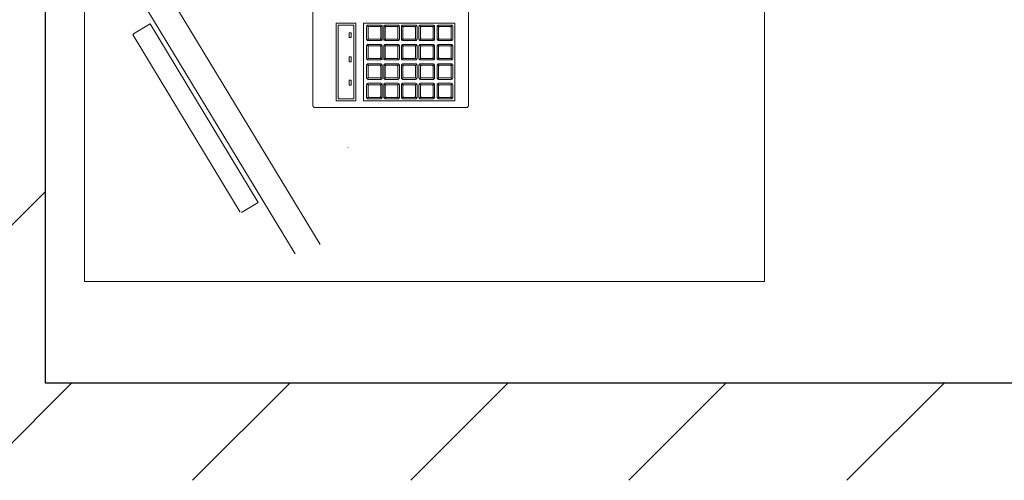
# Model space of a CAD drawing. Header units: millimetres. Extents: x 24385 to 79107, y -56478 to -23676.
# Tile 118 of 256: x 27418 to 27520, y -28229 to -28181. Entities that reach past the tile are written whole.
import ezdxf

# ---------------------------------------------------------------- set-up
doc = ezdxf.new("R2010")
doc.units = ezdxf.units.MM
doc.header["$LTSCALE"] = 2
doc.linetypes.add('DASHED', pattern=[19.05, 12.7, -6.35])
for name, color, linetype, lineweight in [('0_OPIS', 7, 'Continuous', 13), ('3DPLAN_A_TABELKA POMIESZCZEŃ', 7, 'Continuous', 0), ('A_KRESKOWANIE', 9, 'Continuous', 0), ('Opisy', 7, 'Continuous', 13)]:
    doc.layers.add(name, color=color, linetype=linetype, lineweight=lineweight)
for name, color, linetype in [('3DPLAN_A_KRESKOWANIE 1', 253, 'Continuous'), ('3DPLAN_A_OPIS', 8, 'Continuous'), ('3DPLAN_K_NOŚNA', 7, 'Continuous')]:
    doc.layers.add(name, color=color, linetype=linetype)
doc.layers.add('FURNITURE ZD 1 500', color=7, linetype='Continuous', lineweight=13, true_color=0x9fa8a5)
doc.styles.add('ARIAL', font='arial.ttf')

# ---------------------------------------------------------------- blocks, each defined once
blk = doc.blocks.new('parterr')
at = {"layer": '3DPLAN_A_KRESKOWANIE 1'}
h = blk.add_hatch(dxfattribs=at)
h.set_pattern_fill('ANSI31', color=256, scale=5, style=0)
h.set_pattern_definition([(45, (28281.13, -31178.053), (-11.22532, 11.22532), [])])
h.paths.add_polyline_path([(27531.99, -28228.89), (27531.99, -28218.89), (27420.99, -28218.89), (27420.99, -28006.89), (27456.99, -28006.89), (27456.99, -27805.89), (26774.49, -27805.89), (26774.49, -27888.89), (26825.99, -27888.89), (26825.99, -27851.89), (27410.99, -27851.89), (27410.99, -28133.89), (27387.99, -28133.89), (27387.99, -28139.89), (27410.99, -28139.89), (27410.99, -28286.89), (27426.99, -28286.89), (27426.99, -28228.89)])
h.paths.add_polyline_path([(27626.99, -27863.89), (27769.99, -27863.89), (27769.99, -27805.89), (27626.99, -27805.89)])
h.paths.add_polyline_path([(27631.99, -28218.89), (27631.99, -28228.89), (27648.99, -28228.89), (27648.99, -28462.89), (27694.99, -28462.89), (27694.99, -28426.89), (27667.99, -28426.89), (27667.99, -28237.89), (27979.99, -28237.89), (27979.99, -28426.89), (27784.99, -28426.89), (27784.99, -28541.89), (27801.99, -28541.89), (27801.99, -28461.89), (27937.99, -28461.89), (27937.99, -28505.89), (28030.99, -28505.89), (28030.99, -28463.89), (28076.99, -28463.89), (28076.99, -28434.89), (28070.99, -28434.89), (28070.99, -28421.89), (28057.99, -28421.89), (28057.99, -27857.89), (28067.99, -27857.89), (28067.99, -27794.89), (28073.99, -27794.89), (28073.99, -27747.89), (28027.49, -27747.89), (28027.49, -27805.89), (27939.99, -27805.89), (27939.99, -27933.89), (27975.99, -27933.89), (27975.99, -28218.89)])
h.paths.add_polyline_path([(26774.49, -28063.89), (26774.49, -28175.39), (26826.99, -28175.39), (26826.99, -28139.89), (27297.99, -28139.89), (27297.99, -28133.89), (26825.99, -28133.89), (26825.99, -28063.89)])
h.paths.add_polyline_path([(27410.99, -28376.89), (27410.99, -28408.89), (27393.99, -28408.89), (27393.99, -28418.89), (26826.99, -28418.89), (26826.99, -28350.39), (26774.49, -28350.39), (26774.49, -28429.89), (26562.49, -28429.89), (26562.49, -28493.89), (26595.99, -28493.89), (26595.99, -28452.89), (26776.99, -28452.89), (26776.99, -28490.89), (26826.99, -28490.89), (26826.99, -28455.89), (27384.07, -28455.81), (27401.99, -28455.81), (27401.99, -28523.89), (27426.99, -28523.89), (27426.99, -28487.14), (27424.99, -28487.22), (27425.07, -28485.14), (27426.99, -28485.06), (27426.99, -28479.56), (27425.4, -28479.56), (27425.96, -28479.93), (27424.99, -28479.56), (27424.99, -28411.76), (27426.99, -28411.76), (27426.99, -28411.3), (27424.99, -28411.38), (27425.07, -28409.3), (27426.99, -28409.22), (27426.99, -28376.89)])
h.paths.add_polyline_path([(27341.99, -28709.89), (26826.99, -28709.89), (26826.99, -28670.89), (26776.99, -28670.89), (26776.99, -28709.89), (26595.99, -28709.89), (26595.99, -28673.89), (26562.49, -28673.89), (26562.49, -28763.89), (26781.49, -28763.89), (26781.49, -28800.89), (26837.99, -28800.89), (26837.99, -28746.89), (27391.99, -28746.89), (27391.99, -28790.89), (27411.49, -28790.89), (27399.25, -28679.89), (27341.99, -28679.89)])
h.paths.add_polyline_path([(26781.49, -29070.89), (26781.49, -29384.89), (27480.84, -29384.89), (27480.84, -29301.89), (27411.84, -29301.89), (27411.84, -28913.89), (27510.99, -28913.89), (27510.99, -28896.89), (27411.99, -28896.89), (27411.99, -28889.89), (27391.99, -28889.89), (27391.99, -29317.89), (26837.99, -29317.89), (26837.99, -29070.89)])
h.paths.add_polyline_path([(27653.84, -29384.89), (27783.84, -29384.89), (27783.84, -29301.89), (27725.84, -29301.89), (27725.84, -28870.89), (27709.99, -28870.89), (27709.99, -28896.89), (27609.99, -28896.89), (27609.99, -28913.89), (27709.84, -28913.89), (27709.84, -29301.89), (27653.84, -29301.89)])
h.paths.add_polyline_path([(28104.99, -29384.89), (28104.99, -29319.89), (28049.99, -29319.89), (28049.99, -29041.89), (28096.99, -29041.89), (28096.99, -28933.89), (28049.99, -28933.89), (28049.99, -28849.89), (28076.99, -28849.89), (28076.99, -28716.89), (28030.99, -28716.89), (28030.99, -28683.89), (27937.99, -28683.89), (27937.99, -28715.89), (27801.99, -28715.89), (27801.99, -28691.89), (27784.99, -28691.89), (27784.99, -28715.89), (27685.99, -28715.89), (27685.99, -28746.89), (27709.99, -28746.89), (27709.99, -28772.89), (27725.84, -28772.89), (27725.84, -28731.89), (27994.84, -28731.89), (27994.84, -28790.89), (27952.84, -28790.89), (27952.84, -28922.89), (27994.84, -28922.89), (27994.84, -29301.89), (27956.84, -29301.89), (27956.84, -29384.89)])
h.paths.add_polyline_path([(28444.97, -27794.89), (28444.97, -27747.89), (28199.99, -27747.89), (28199.99, -27794.89)])
h.paths.add_polyline_path([(28921.99, -28467.89), (29077.99, -28467.89), (29077.99, -28435.89), (28960.99, -28435.89), (28960.99, -27867.89), (29010.99, -27867.89), (29010.99, -27805.89), (28878.99, -27805.89), (28878.99, -27866.89), (28932.99, -27866.89), (28932.99, -28435.89), (28921.99, -28435.89)])
h.paths.add_polyline_path([(29185.99, -27867.89), (29308.99, -27867.89), (29308.99, -27805.89), (29185.99, -27805.89)])
h.paths.add_polyline_path([(29483.99, -27867.89), (29607.99, -27867.89), (29607.99, -27805.89), (29483.99, -27805.89)])
h.paths.add_polyline_path([(29782.99, -27867.89), (29903.99, -27867.89), (29903.99, -27805.89), (29782.99, -27805.89)])
h.paths.add_polyline_path([(30078.99, -27867.89), (30205.99, -27867.89), (30205.99, -27805.89), (30078.99, -27805.89)])
h.paths.add_polyline_path([(29866.99, -28490.89), (29866.99, -28439.89), (30420.99, -28439.89), (30420.99, -28504.89), (30467.99, -28504.89), (30467.99, -28441.89), (30494.99, -28441.89), (30494.99, -28420.89), (30467.99, -28420.89), (30467.99, -27862.89), (30500.99, -27862.89), (30500.99, -27805.89), (30380.99, -27805.89), (30380.99, -27867.89), (30454.99, -27867.89), (30454.99, -28420.89), (29450.99, -28420.89), (29450.99, -28435.89), (29331.99, -28435.89), (29331.99, -28420.89), (29227.99, -28420.89), (29227.99, -28435.89), (29207.99, -28435.89), (29207.99, -28467.89), (29230.99, -28467.89), (29230.99, -28496.89), (29276.99, -28496.89), (29276.99, -28467.89), (29827.99, -28467.89), (29827.99, -28490.89)])
h.paths.add_polyline_path([(30792.99, -27805.89), (30675.99, -27805.89), (30675.99, -27862.89), (30792.99, -27862.89)])
h.paths.add_polyline_path([(31618.99, -27862.89), (31618.99, -27970.89), (31677.49, -27970.89), (31677.49, -27805.89), (30967.99, -27805.89), (30967.99, -27862.89)])
h.paths.add_polyline_path([(30691.99, -28522.89), (30691.99, -28438.89), (31026.99, -28438.89), (31026.99, -28712.89), (30892.99, -28712.89), (30892.99, -28746.89), (31014.99, -28746.89), (31014.99, -28802.89), (31047.99, -28802.89), (31047.99, -28747.89), (31069.99, -28747.89), (31069.99, -28744.89), (31443.99, -28744.89), (31443.99, -28715.89), (31348.99, -28715.89), (31348.99, -28647.89), (31324.99, -28647.89), (31324.99, -28715.89), (31097.99, -28715.89), (31097.99, -28691.89), (31056.99, -28691.89), (31056.99, -28450.89), (31068.99, -28450.89), (31068.99, -28440.89), (31324.99, -28440.89), (31324.99, -28557.89), (31348.99, -28557.89), (31348.99, -28439.89), (31623.99, -28439.89), (31623.99, -28481.89), (31677.49, -28481.89), (31677.49, -28090.89), (31618.99, -28090.89), (31618.99, -28420.89), (30614.99, -28420.89), (30614.99, -28441.89), (30671.99, -28441.89), (30671.99, -28522.89)])
h.paths.add_polyline_path([(31677.49, -28782.89), (31677.49, -28681.89), (31623.99, -28681.89), (31623.99, -28715.89), (31533.99, -28715.89), (31533.99, -28744.89), (31623.99, -28744.89), (31623.99, -28782.89)])
h.paths.add_polyline_path([(31290.99, -29384.89), (31677.49, -29384.89), (31677.49, -29121.89), (31623.99, -29121.89), (31623.99, -29308.89), (31290.99, -29308.89)])
h.paths.add_polyline_path([(31115.99, -29308.89), (31047.99, -29308.89), (31047.99, -29148.89), (31014.99, -29148.89), (31014.99, -29308.89), (30977.99, -29308.89), (30977.99, -29384.89), (31115.99, -29384.89)])
h.paths.add_polyline_path([(30671.99, -28642.89), (30671.99, -28710.89), (30658.99, -28710.89), (30658.99, -28746.89), (30736.99, -28746.89), (30736.99, -29058.89), (30726.99, -29058.89), (30726.99, -29069.89), (30736.99, -29069.89), (30736.99, -29306.89), (30689.99, -29306.89), (30689.99, -29384.89), (30802.99, -29384.89), (30802.99, -29308.89), (30767.99, -29308.89), (30767.99, -28746.89), (30772.99, -28746.89), (30772.99, -28712.89), (30691.99, -28712.89), (30691.99, -28642.89)])
h.paths.add_polyline_path([(29827.99, -28640.89), (29827.99, -28721.89), (29417.99, -28721.89), (29417.99, -28756.89), (29765.99, -28756.89), (29765.99, -28833.89), (29935.99, -28833.89), (29935.99, -28756.89), (30425.99, -28756.89), (30425.99, -29306.89), (30383.99, -29306.89), (30383.99, -29384.89), (30514.99, -29384.89), (30514.99, -29306.89), (30441.99, -29306.89), (30441.99, -29069.89), (30636.99, -29069.89), (30636.99, -29058.89), (30441.99, -29058.89), (30441.99, -28772.89), (30466.99, -28772.89), (30466.99, -28746.89), (30568.99, -28746.89), (30568.99, -28710.89), (30467.99, -28710.89), (30467.99, -28677.89), (30420.99, -28677.89), (30420.99, -28720.89), (29866.99, -28720.89), (29866.99, -28640.89)])
h.paths.add_polyline_path([(30087.99, -29306.89), (30087.99, -29384.89), (30208.99, -29384.89), (30208.99, -29306.89)])
h.paths.add_polyline_path([(29912.99, -29306.89), (29891.99, -29306.89), (29891.99, -28974.89), (29421.99, -28974.89), (29421.99, -28984.89), (29884.99, -28984.89), (29884.99, -29310.89), (29777.99, -29310.89), (29777.99, -29384.89), (29912.99, -29384.89)])
h.paths.add_polyline_path([(29487.99, -29310.89), (29487.99, -29384.89), (29602.99, -29384.89), (29602.99, -29310.89)])
h.paths.add_polyline_path([(29341.99, -28974.89), (29262.99, -28974.89), (29262.99, -28756.89), (29297.99, -28756.89), (29297.99, -28721.89), (29276.99, -28721.89), (29276.99, -28667.89), (29228.99, -28667.89), (29228.99, -28721.89), (28922.99, -28721.89), (28922.99, -28754.89), (28935.99, -28754.89), (28935.99, -28884.89), (28953.99, -28884.89), (28953.99, -28754.89), (29226.99, -28754.89), (29226.99, -29323.89), (29186.99, -29323.89), (29186.99, -29384.89), (29312.99, -29384.89), (29312.99, -29310.89), (29262.99, -29310.89), (29262.99, -28984.89), (29341.99, -28984.89)])
h.paths.add_polyline_path([(29011.99, -29323.89), (28953.99, -29323.89), (28953.99, -28979.89), (28935.99, -28979.89), (28935.99, -29320.89), (28895.99, -29320.89), (28895.99, -29384.89), (29011.99, -29384.89)])
h.paths.add_polyline_path([(28832.99, -28721.89), (28810.99, -28721.89), (28810.99, -28684.89), (28793.99, -28684.89), (28793.99, -28721.89), (28683.99, -28721.89), (28683.99, -28682.89), (28629.99, -28682.89), (28629.99, -28715.89), (28626.99, -28715.89), (28626.99, -29316.89), (28584.99, -29316.89), (28584.99, -29384.89), (28720.99, -29384.89), (28720.99, -29320.89), (28668.99, -29320.89), (28668.99, -29039.89), (28722.99, -29039.89), (28722.99, -28875.89), (28664.99, -28875.89), (28664.99, -28769.89), (28673.99, -28769.89), (28673.99, -28754.89), (28832.99, -28754.89)])
h.paths.add_polyline_path([(28933.48, -28618.58), (28933.48, -28620.89), (28989.51, -28620.89), (28989.51, -28618.58)])
h.paths.add_polyline_path([(28048.62, -28542.17), (28104.65, -28542.17), (28104.65, -28567.43), (28048.62, -28567.43)])
h.paths.add_polyline_path([(28312.29, -28322.99), (28368.17, -28322.99), (28368.17, -28348.05), (28312.29, -28348.05)])
h.paths.add_polyline_path([(28488.09, -28322.99), (28543.96, -28322.99), (28543.96, -28348.05), (28488.09, -28348.05)])
edge = h.paths.add_edge_path()
edge.add_arc((28306.99, -28816.89), 85, 62.6545, 71.7854, ccw=False)
edge.add_line((28346.03, -28741.39), (28346.03, -28736.15))
edge.add_line((28346.03, -28736.15), (28333.55, -28736.15))
h.paths.add_polyline_path([(28109.35, -29204.1), (28204.56, -29204.1), (28204.56, -29250.57), (28109.35, -29250.57)])
h.paths.add_polyline_path([(28138.56, -28107.38), (28196.54, -28107.38), (28196.54, -28140.41), (28138.56, -28140.41)])
h.paths.add_polyline_path([(28531.91, -27858.83), (28585.67, -27858.83), (28585.67, -27891.86), (28531.91, -27891.86)])
h.paths.add_polyline_path([(28514.88, -27899.85, 1), (28514.88, -27870.73, 1)])
h.paths.add_polyline_path([(28121.53, -28148.39, 1), (28121.53, -28119.27, 1)])
edge = h.paths.add_edge_path()
edge.add_line((28141.81, -28688.78), (28156.37, -28688.78))
edge.add_line((28156.37, -28688.78), (28156.37, -28674.22))
edge.add_arc((28156.37, -28688.78), 14.56, 90, 180)
edge = h.paths.add_edge_path()
edge.add_line((28156.37, -28688.78), (28156.37, -28703.34))
edge.add_arc((28156.37, -28688.78), 14.56, 270, 360)
edge.add_line((28170.93, -28688.78), (28156.37, -28688.78))
h.paths.add_polyline_path([(28156.37, -28703.34, 1), (28156.37, -28674.22, 1)])
h.paths.add_polyline_path([(28624.31, -27926.26), (28623.54, -27925.49), (28623.66, -27865.14), (28624.44, -27864.37), (28624.44, -27926.21)], is_closed=False)
h.paths.add_polyline_path([(28252.2, -28179.89), (28327.2, -28179.89), (28327.2, -28198.64, -0.427145), (28270.95, -28254.89), (28252.2, -28254.89)])
h.paths.add_polyline_path([(28424.2, -28361.39, -0.414214), (28419.2, -28366.39), (28413.2, -28366.39, -0.414214), (28389.2, -28342.39), (28389.2, -28330.39, -0.414214), (28413.2, -28306.39), (28419.2, -28306.39, -0.414214), (28424.2, -28311.39)])
h.paths.add_polyline_path([(28638.99, -27932.35), (28638.99, -27864.55), (28640.57, -27864.55), (28640.01, -27864.17, -0.310329), (28639.69, -27863.71), (28639.69, -27861.28, -0.216272), (28639.86, -27860.9), (28640.6, -27860.18, 0.840818), (28640.49, -27859.35, -0.414214), (28640.99, -27859.85), (28640.99, -27932.35)])
h.paths.add_polyline_path([(28638.79, -27863.15), (28638.26, -27863.79), (28637.79, -27863.79), (28637.79, -27893.79, -0.760764), (28636.89, -27897.04), (28634.34, -27897.04), (28634.34, -27925.49), (28634.06, -27925.58), (28633.76, -27925.89), (28633.56, -27926.31), (28634.04, -27926.31, -0.130781), (28633.44, -27927.41, -2.336993), (28633.44, -27924.37), (28633.44, -27899.24), (28632.99, -27899.24), (28632.99, -27897.64), (28632.59, -27897.54), (28632.59, -27893.04), (28632.99, -27892.94), (28632.99, -27891.34), (28633.44, -27891.34), (28633.56, -27871.11), (28633.44, -27867.41, -2.336993), (28633.56, -27864.31), (28634.34, -27865.09), (28634.34, -27893.54), (28635.99, -27893.54), (28635.99, -27863.79), (28635.51, -27863.79), (28634.99, -27863.15), (28634.99, -27856.99), (28638.79, -27856.99)])
h.paths.add_polyline_path([(28630.61, -27891.54), (28631.16, -27891.69), (28631.16, -27897.69, -0.414214), (28631.01, -27897.84), (28627.61, -27897.84, -0.414214), (28627.46, -27897.59), (28627.61, -27891.54), (28628.01, -27891.54), (28628.01, -27884.37, -1), (28630.61, -27884.37)])
h.paths.add_polyline_path([(28624.44, -27885.99), (28628.01, -27886.14), (28624.44, -27886.14)], is_closed=False)
h.paths.add_polyline_path([(28631.96, -27893.59), (28632.31, -27893.76), (28632.54, -27893.76), (28632.54, -27896.82), (28632.31, -27896.99), (28631.96, -27896.99), (28631.91, -27897.44), (28631.96, -27893.19)])
h.paths.add_polyline_path([(28624.44, -27904.44), (28633.44, -27904.59), (28624.44, -27904.59)], is_closed=False)
h.paths.add_polyline_path([(28625.19, -27886.14), (28625.19, -27891.34), (28625.64, -27891.34), (28625.64, -27892.94), (28626.04, -27893.04), (28626.04, -27893.59), (28626.66, -27893.59), (28626.71, -27893.14), (28626.66, -27897.39), (28626.66, -27896.99), (28626.04, -27896.99), (28626.04, -27897.54), (28625.64, -27897.64), (28625.64, -27899.24), (28625.19, -27899.24), (28625.04, -27904.44), (28625.04, -27886.14)], is_closed=False)
h.paths.add_polyline_path([(28640.91, -27856.97), (28622.99, -27856.89), (28640.99, -27856.89)], is_closed=False)
h.paths.add_polyline_path([(28619.99, -28325.89), (28619.99, -28323.45), (28618.52, -28323.45), (28584.99, -28382.67, -0.262592), (28550.72, -28323.45), (28549.99, -28323.45), (28549.99, -28325.89), (28512.99, -28325.89), (28512.99, -28240.89), (28492.4, -28240.89), (28491.79, -28249.17, -0.11869), (28489.72, -28256.75), (28483.38, -28267.01, -0.177707), (28479.15, -28270.09), (28472.86, -28270.09, -0.177707), (28468.58, -28266.95), (28462.28, -28256.75, -0.11869), (28460.21, -28249.17), (28459.6, -28240.89), (28487.99, -28240.89), (28487.99, -28181.89), (28633.99, -28181.89), (28633.99, -28325.89)])
h.paths.add_polyline_path([(28442.49, -28424.89), (28442.49, -28418.89, -0.414214), (28466.49, -28394.89), (28478.49, -28394.89, -0.414214), (28502.49, -28418.89), (28502.49, -28424.89, -0.414214), (28497.49, -28429.89), (28447.49, -28429.89, -0.414214)])
h.paths.add_polyline_path([(28265.75, -28187.22, 1), (28256.37, -28187.22, 1)], flags=16)
h.paths.add_polyline_path([(28416.2, -28357.26, -0.453948), (28410.53, -28362.21, -0.375565), (28393.2, -28342.39), (28393.2, -28330.39, -0.375565), (28410.53, -28310.57, -0.453948), (28416.2, -28315.52)], flags=16)
h.paths.add_polyline_path([(28638.38, -27861.79, 1), (28635.4, -27861.79, 1)], flags=16)
h.paths.add_polyline_path([(28637.96, -27861.79, 1), (28635.81, -27861.79, 1)], flags=0)
h.paths.add_polyline_path([(28633.92, -27866.7, -0.08131), (28633.44, -27867.41), (28633.44, -27865.89), (28634.21, -27865.89), (28634.31, -27866.31)], flags=16)
h.paths.add_polyline_path([(28633.44, -27865.89), (28633.44, -27867.01), (28634.21, -27866.24), (28634.09, -27865.89)], flags=0)
h.paths.add_polyline_path([(28633.44, -27867.01), (28633.56, -27867.28, 0.08131), (28633.92, -27866.7), (28633.56, -27867.06)], is_closed=False, flags=16)
h.paths.add_polyline_path([(28633.56, -27897.52), (28633.64, -27893.19), (28633.64, -27897.39)], is_closed=False, flags=16)
h.paths.add_polyline_path([(28633.64, -27897.39), (28633.56, -27893.06), (28633.56, -27897.52)], is_closed=False, flags=16)
h.paths.add_polyline_path([(28628.01, -27884.37), (28630.61, -27884.37, -1)], flags=16)
h.paths.add_polyline_path([(28557.29, -28240.02), (28560.01, -28203.37), (28592.81, -28203.37), (28595.52, -28240.02, -0.414214), (28578.66, -28256.89), (28574.16, -28256.89, -0.414214)], flags=16)
h.paths.add_polyline_path([(28570.23, -28211.92), (28582.58, -28211.92, -0.392745), (28588.19, -28217.12), (28589.9, -28240.21, -0.409357), (28578.66, -28251.27), (28574.16, -28251.27, -0.409357), (28562.92, -28240.21), (28564.62, -28217.12, -0.392745)], flags=0)
h.paths.add_polyline_path([(28465.69, -28254.65, -0.504303), (28469.83, -28249.44), (28482.18, -28249.44, -0.504303), (28486.32, -28254.65), (28480.02, -28264.85, -0.195658), (28478.25, -28266.09), (28473.75, -28266.09, -0.195658), (28471.98, -28264.85)], flags=16)
h.paths.add_polyline_path([(28451.62, -28421.89, -0.453948), (28446.66, -28416.22, -0.375565), (28466.49, -28398.89), (28478.49, -28398.89, -0.375565), (28498.31, -28416.22, -0.453948), (28493.35, -28421.89)], flags=16)
at = {"layer": 'A_KRESKOWANIE', "transparency": 33554687}
h = blk.add_hatch(dxfattribs=at)
h.set_pattern_fill('ANSI37', color=0, scale=5)
h.paths.add_polyline_path([(26825.99, -28063.89), (26825.99, -28133.89), (27297.99, -28133.89), (27297.99, -28133.59), (27299.87, -28133.59), (27299.87, -28135.48), (27300.81, -28135.48), (27300.81, -28138.3), (27299.87, -28138.3), (27299.87, -28140.19), (27298.93, -28140.19, 0.262592), (27342.99, -28216.32), (27344.22, -28214.14, -0.038194), (27343.06, -28198.93), (27343.06, -27851.89), (26825.99, -27851.89), (26825.99, -27888.89)])
h.paths.add_polyline_path([(27102.97, -28064.05), (27158.91, -28064.05), (27158.91, -28044.9), (27102.97, -28044.9)], flags=24)
h.paths.add_polyline_path([(27342.99, -28216.32, -0.262592), (27298.93, -28140.19), (27297.99, -28139.89), (26826.99, -28139.89), (26826.99, -28175.39), (26826.99, -28350.39), (26826.99, -28418.89), (27393.99, -28418.89), (27393.99, -28408.89), (27393.99, -28362.71), (27339.56, -28331.89, -0.198011), (27393.99, -28290.75), (27393.99, -28286.06, -0.230244), (27344.22, -28214.14)])
h.paths.add_polyline_path([(27102.36, -28351.79), (27325.94, -28351.79), (27325.94, -28402.59), (27102.36, -28402.59)], flags=16)
h.paths.add_polyline_path([(27102.97, -28330.53), (27159.05, -28330.53), (27159.05, -28311.38), (27102.97, -28311.38)], flags=24)
h.paths.add_polyline_path([(27123.08, -28409.59), (27305.22, -28409.59), (27305.22, -28344.79), (27123.08, -28344.79)], flags=24)
h.paths.add_polyline_path([(27433.84, -29301.89), (27433.84, -28913.89), (27411.84, -28913.89), (27411.84, -29301.89)])
h.paths.add_polyline_path([(27980.46, -29061.28), (27980.46, -29115.28), (27940.49, -29115.28), (27940.49, -29301.89), (27956.84, -29301.89), (27994.84, -29301.89), (27994.84, -28922.89), (27952.84, -28922.89), (27952.84, -28790.89), (27994.84, -28790.89), (27994.84, -28731.89), (27940.49, -28731.89), (27940.49, -29061.28)])
h.paths.add_polyline_path([(27075.43, -29179.35), (27131.46, -29179.35), (27131.46, -29160.21), (27075.43, -29160.21)], flags=9)
h.paths.add_polyline_path([(27522.9, -29133.65), (27578.93, -29133.65), (27578.93, -29114.51), (27522.9, -29114.51)], flags=9)
h.paths.add_polyline_path([(27332.05, -28065.19), (27388.13, -28065.19), (27388.13, -28046.05), (27332.05, -28046.05)], flags=9)
h.paths.add_polyline_path([(27804.49, -29133.65), (27860.52, -29133.65), (27860.52, -29114.51), (27804.49, -29114.51)], flags=9)
h = blk.add_hatch(dxfattribs=at)
h.set_pattern_fill('ANSI37', color=0, scale=5)
h.paths.add_polyline_path([(27343.06, -27851.89), (27343.06, -28065.05), (27384.53, -28065.05), (27393.99, -28072.16), (27393.99, -27851.89), (27343.06, -27851.89)], is_closed=False)
h.paths.add_polyline_path([(27332.12, -28042.99), (27388.12, -28042.99), (27388.12, -28068.26), (27332.12, -28068.26)], flags=9)
h.paths.add_polyline_path([(27393.99, -28133.89), (27410.99, -28133.89), (27410.99, -27851.89), (27393.99, -27851.89), (27393.99, -28133.89)], is_closed=False)
h.paths.add_polyline_path([(27384.53, -28065.05), (27343.06, -28065.05), (27343.06, -28198.93, 0.038194), (27344.22, -28214.14), (27386.1, -28140.19), (27386.1, -28138.3), (27385.16, -28138.3), (27385.16, -28135.48), (27386.1, -28135.48), (27386.1, -28133.59), (27387.99, -28133.59), (27387.99, -28133.89), (27393.99, -28133.89), (27393.99, -28072.16), (27384.53, -28065.05)], is_closed=False)
h.paths.add_polyline_path([(27393.99, -28286.06), (27393.99, -28139.89), (27387.99, -28139.89), (27387.99, -28140.19), (27386.1, -28140.19), (27344.22, -28214.14, 0.230244), (27393.99, -28286.06)], is_closed=False)
h.paths.add_polyline_path([(27400.32, -28289.33, -0.043213), (27415.69, -28287.83), (27415.69, -28286.89), (27410.99, -28286.89), (27410.99, -28139.89), (27393.99, -28139.89), (27393.99, -28286.06, 0.017828), (27400.32, -28289.33)], is_closed=False)
h.paths.add_polyline_path([(27393.99, -28362.71), (27393.99, -28290.75, 0.198011), (27339.56, -28331.89), (27393.99, -28362.71)], is_closed=False)
h.paths.add_polyline_path([(27415.69, -28375.01), (27417.57, -28375.01), (27417.57, -28374.06), (27420.4, -28374.06), (27420.4, -28375.01), (27422.28, -28375.01), (27422.28, -28376.89), (27426.99, -28376.89), (27426.99, -28297.63, -0.070162), (27400.32, -28289.33, 0.018128), (27393.99, -28290.75), (27393.99, -28362.71), (27415.69, -28375.01)], is_closed=False)
h.paths.add_polyline_path([(27400.32, -28289.33, 0.070162), (27426.99, -28297.63), (27426.99, -28286.89), (27422.28, -28286.89), (27422.28, -28288.77), (27420.4, -28288.77), (27420.4, -28289.71), (27417.57, -28289.71), (27417.57, -28288.77), (27415.69, -28288.77), (27415.69, -28287.83, 0.043213), (27400.32, -28289.33)], is_closed=False)
h.paths.add_polyline_path([(27393.99, -28362.71), (27393.99, -28408.89), (27410.99, -28408.89), (27410.99, -28376.89), (27415.69, -28376.89), (27415.69, -28375.01), (27393.99, -28362.71)], is_closed=False)
h.paths.add_polyline_path([(27400.72, -28077.23, 1), (27403.13, -28079.04, 1), (27400.72, -28077.23, 1)], is_closed=False, flags=16)
at = {"layer": '3DPLAN_K_NOŚNA'}
for p, q in [((27420.99, -28218.89), (27420.99, -28006.89)), ((27531.99, -28218.89), (27420.99, -28218.89))]:
    blk.add_line(p, q, dxfattribs=at)
at = {"layer": 'FURNITURE ZD 1 500', "lineweight": 0}
for p, q in [((27449.26, -28204.6), (27430.88, -28174.24)), ((27446.69, -28205.57), (27428.83, -28176.07)), ((27457.79, -28182), (27459.1, -28182)), ((27459.58, -28182), (27460.89, -28182)), ((27461.45, -28182), (27462.76, -28182)), ((27454.23, -28182.18), (27454.1, -28182.04)), ((27455.47, -28182.18), (27455.61, -28182.04)), ((27456, -28182.18), (27455.86, -28182.04)), ((27457.24, -28182.18), (27457.37, -28182.04)), ((27457.82, -28182.18), (27457.69, -28182.05)), ((27459.07, -28182.18), (27459.2, -28182.05)), ((27459.62, -28182.18), (27459.48, -28182.05)), ((27460.86, -28182.18), (27461, -28182.05)), ((27461.49, -28182.18), (27461.35, -28182.04)), ((27462.73, -28182.18), (27462.86, -28182.04)), ((27441.05, -28201.28), (27430.02, -28183.06)), ((27454.23, -28183.42), (27454.1, -28183.55)), ((27454.23, -28184.18), (27454.1, -28184.04)), ((27455.47, -28183.42), (27455.61, -28183.55)), ((27455.47, -28184.18), (27455.61, -28184.04)), ((27456, -28183.42), (27455.86, -28183.55)), ((27456, -28184.18), (27455.86, -28184.04)), ((27457.24, -28183.42), (27457.37, -28183.55)), ((27457.24, -28184.18), (27457.37, -28184.04)), ((27457.82, -28183.42), (27457.69, -28183.56)), ((27457.79, -28184), (27459.1, -28184)), ((27459.07, -28183.42), (27459.2, -28183.56)), ((27459.62, -28183.42), (27459.48, -28183.56)), ((27459.58, -28184), (27460.89, -28184)), ((27460.86, -28183.42), (27461, -28183.56)), ((27461.49, -28183.42), (27461.35, -28183.55)), ((27461.49, -28184.18), (27461.35, -28184.04)), ((27461.45, -28184), (27462.76, -28184)), ((27462.73, -28183.42), (27462.86, -28183.55)), ((27462.73, -28184.18), (27462.86, -28184.04)), ((27457.82, -28184.18), (27457.69, -28184.05)), ((27459.07, -28184.18), (27459.2, -28184.05)), ((27459.62, -28184.18), (27459.48, -28184.05)), ((27460.86, -28184.18), (27461, -28184.05)), ((27454.23, -28185.42), (27454.1, -28185.55)), ((27454.23, -28186.18), (27454.1, -28186.04)), ((27455.47, -28185.42), (27455.61, -28185.55)), ((27455.47, -28186.18), (27455.61, -28186.04)), ((27456, -28185.42), (27455.86, -28185.55)), ((27456, -28186.18), (27455.86, -28186.04)), ((27457.24, -28185.42), (27457.37, -28185.55)), ((27457.24, -28186.18), (27457.37, -28186.04)), ((27457.82, -28185.42), (27457.69, -28185.56)), ((27457.82, -28186.18), (27457.69, -28186.05)), ((27457.79, -28186), (27459.1, -28186)), ((27459.07, -28185.42), (27459.2, -28185.56)), ((27459.07, -28186.18), (27459.2, -28186.05)), ((27459.62, -28185.42), (27459.48, -28185.56)), ((27459.62, -28186.18), (27459.48, -28186.05)), ((27459.58, -28186), (27460.89, -28186)), ((27460.86, -28185.42), (27461, -28185.56)), ((27460.86, -28186.18), (27461, -28186.05)), ((27461.49, -28185.42), (27461.35, -28185.55)), ((27461.49, -28186.18), (27461.35, -28186.04)), ((27461.45, -28186), (27462.76, -28186)), ((27462.73, -28185.42), (27462.86, -28185.55)), ((27462.73, -28186.18), (27462.86, -28186.04)), ((27454.23, -28187.42), (27454.1, -28187.55)), ((27454.23, -28188.18), (27454.1, -28188.04)), ((27455.47, -28187.42), (27455.61, -28187.55)), ((27455.47, -28188.18), (27455.61, -28188.04)), ((27456, -28187.42), (27455.86, -28187.55)), ((27456, -28188.18), (27455.86, -28188.04)), ((27457.24, -28187.42), (27457.37, -28187.55)), ((27457.24, -28188.18), (27457.37, -28188.04)), ((27457.82, -28187.42), (27457.69, -28187.56)), ((27457.82, -28188.18), (27457.69, -28188.05)), ((27457.79, -28188), (27459.1, -28188)), ((27459.07, -28187.42), (27459.2, -28187.56)), ((27459.07, -28188.18), (27459.2, -28188.05)), ((27459.62, -28187.42), (27459.48, -28187.56)), ((27459.62, -28188.18), (27459.48, -28188.05)), ((27459.58, -28188), (27460.89, -28188)), ((27460.86, -28187.42), (27461, -28187.56)), ((27460.86, -28188.18), (27461, -28188.05)), ((27461.49, -28187.42), (27461.35, -28187.55)), ((27461.49, -28188.18), (27461.35, -28188.04)), ((27461.45, -28188), (27462.76, -28188)), ((27462.73, -28187.42), (27462.86, -28187.55)), ((27462.73, -28188.18), (27462.86, -28188.04)), ((27454.23, -28189.42), (27454.1, -28189.55)), ((27455.47, -28189.42), (27455.61, -28189.55)), ((27456, -28189.42), (27455.86, -28189.55)), ((27457.24, -28189.42), (27457.37, -28189.55)), ((27457.82, -28189.42), (27457.69, -28189.56)), ((27459.07, -28189.42), (27459.2, -28189.56)), ((27459.62, -28189.42), (27459.48, -28189.56)), ((27460.86, -28189.42), (27461, -28189.56)), ((27461.49, -28189.42), (27461.35, -28189.55)), ((27462.73, -28189.42), (27462.86, -28189.55))]:
    blk.add_line(p, q, dxfattribs=at)
for points in [[(27425.02, -28067.94), (27425.02, -28208.42), (27495.02, -28208.42), (27495.02, -28067.94)], [(27450.93, -28181.8), (27450.93, -28189.8), (27452.93, -28189.8), (27452.93, -28181.8)], [(27451.13, -28182), (27451.13, -28189.6), (27452.73, -28189.6), (27452.73, -28182)], [(27463.12, -28189.8), (27463.12, -28181.8), (27453.73, -28181.8), (27453.73, -28189.8)], [(27452.26, -28182.79), (27452.46, -28182.79), (27452.46, -28183.29), (27452.26, -28183.29)], [(27452.26, -28185.29), (27452.46, -28185.29), (27452.46, -28185.79), (27452.26, -28185.79)], [(27452.26, -28187.68), (27452.46, -28187.68), (27452.46, -28188.18), (27452.26, -28188.18)]]:
    blk.add_lwpolyline(points, close=True, dxfattribs=at)
for points in [[(27448.73, -28144.5), (27464.33, -28144.5, -0.414214), (27464.53, -28144.7), (27464.53, -28190.3, -0.414214), (27464.33, -28190.5), (27448.73, -28190.5, -0.414214), (27448.53, -28190.3), (27448.53, -28144.7, -0.414214)], [(27454.2, -28183.6, -0.414214), (27454.05, -28183.45), (27454.05, -28182.15, -0.414214), (27454.2, -28182), (27455.5, -28182, -0.414214), (27455.65, -28182.15), (27455.65, -28183.45, -0.414214), (27455.5, -28183.6)], [(27455.97, -28183.6, -0.414214), (27455.82, -28183.45), (27455.82, -28182.15, -0.414214), (27455.97, -28182), (27457.27, -28182, -0.414214), (27457.42, -28182.15), (27457.42, -28183.45, -0.414214), (27457.27, -28183.6)], [(27457.79, -28183.6, -0.414214), (27457.64, -28183.45), (27457.64, -28182.15, -0.414214), (27457.79, -28182), (27459.09, -28182, -0.414214), (27459.24, -28182.15), (27459.24, -28183.45, -0.414214), (27459.09, -28183.6)], [(27459.59, -28183.6, -0.414214), (27459.44, -28183.45), (27459.44, -28182.15, -0.414214), (27459.59, -28182), (27460.89, -28182, -0.414214), (27461.04, -28182.15), (27461.04, -28183.45, -0.414214), (27460.89, -28183.6)], [(27461.46, -28183.6, -0.414214), (27461.31, -28183.45), (27461.31, -28182.15, -0.414214), (27461.46, -28182), (27462.76, -28182, -0.414214), (27462.91, -28182.15), (27462.91, -28183.45, -0.414214), (27462.76, -28183.6)], [(27454.2, -28183.35), (27454.2, -28182.25, -0.414214), (27454.3, -28182.15), (27455.4, -28182.15, -0.414214), (27455.5, -28182.25), (27455.5, -28183.35, -0.414214), (27455.4, -28183.45), (27454.3, -28183.45, -0.414214)], [(27455.97, -28183.35), (27455.97, -28182.25, -0.414214), (27456.07, -28182.15), (27457.17, -28182.15, -0.414214), (27457.27, -28182.25), (27457.27, -28183.35, -0.414214), (27457.17, -28183.45), (27456.07, -28183.45, -0.414214)], [(27457.79, -28183.35), (27457.79, -28182.25, -0.414214), (27457.89, -28182.15), (27458.99, -28182.15, -0.414214), (27459.09, -28182.25), (27459.09, -28183.35, -0.414214), (27458.99, -28183.45), (27457.89, -28183.45, -0.414214)], [(27459.59, -28183.35), (27459.59, -28182.25, -0.414214), (27459.69, -28182.15), (27460.79, -28182.15, -0.414214), (27460.89, -28182.25), (27460.89, -28183.35, -0.414214), (27460.79, -28183.45), (27459.69, -28183.45, -0.414214)], [(27461.46, -28183.35), (27461.46, -28182.25, -0.414214), (27461.56, -28182.15), (27462.66, -28182.15, -0.414214), (27462.76, -28182.25), (27462.76, -28183.35, -0.414214), (27462.66, -28183.45), (27461.56, -28183.45, -0.414214)], [(27454.2, -28185.6, -0.414214), (27454.05, -28185.45), (27454.05, -28184.15, -0.414214), (27454.2, -28184), (27455.5, -28184, -0.414214), (27455.65, -28184.15), (27455.65, -28185.45, -0.414214), (27455.5, -28185.6)], [(27455.97, -28185.6, -0.414214), (27455.82, -28185.45), (27455.82, -28184.15, -0.414214), (27455.97, -28184), (27457.27, -28184, -0.414214), (27457.42, -28184.15), (27457.42, -28185.45, -0.414214), (27457.27, -28185.6)], [(27457.79, -28185.6, -0.414214), (27457.64, -28185.45), (27457.64, -28184.15, -0.414214), (27457.79, -28184), (27459.09, -28184, -0.414214), (27459.24, -28184.15), (27459.24, -28185.45, -0.414214), (27459.09, -28185.6)], [(27459.59, -28185.6, -0.414214), (27459.44, -28185.45), (27459.44, -28184.15, -0.414214), (27459.59, -28184), (27460.89, -28184, -0.414214), (27461.04, -28184.15), (27461.04, -28185.45, -0.414214), (27460.89, -28185.6)], [(27461.46, -28185.6, -0.414214), (27461.31, -28185.45), (27461.31, -28184.15, -0.414214), (27461.46, -28184), (27462.76, -28184, -0.414214), (27462.91, -28184.15), (27462.91, -28185.45, -0.414214), (27462.76, -28185.6)], [(27454.2, -28185.35), (27454.2, -28184.25, -0.414214), (27454.3, -28184.15), (27455.4, -28184.15, -0.414214), (27455.5, -28184.25), (27455.5, -28185.35, -0.414214), (27455.4, -28185.45), (27454.3, -28185.45, -0.414214)], [(27455.97, -28185.35), (27455.97, -28184.25, -0.414214), (27456.07, -28184.15), (27457.17, -28184.15, -0.414214), (27457.27, -28184.25), (27457.27, -28185.35, -0.414214), (27457.17, -28185.45), (27456.07, -28185.45, -0.414214)], [(27457.79, -28185.35), (27457.79, -28184.25, -0.414214), (27457.89, -28184.15), (27458.99, -28184.15, -0.414214), (27459.09, -28184.25), (27459.09, -28185.35, -0.414214), (27458.99, -28185.45), (27457.89, -28185.45, -0.414214)], [(27459.59, -28185.35), (27459.59, -28184.25, -0.414214), (27459.69, -28184.15), (27460.79, -28184.15, -0.414214), (27460.89, -28184.25), (27460.89, -28185.35, -0.414214), (27460.79, -28185.45), (27459.69, -28185.45, -0.414214)], [(27461.46, -28185.35), (27461.46, -28184.25, -0.414214), (27461.56, -28184.15), (27462.66, -28184.15, -0.414214), (27462.76, -28184.25), (27462.76, -28185.35, -0.414214), (27462.66, -28185.45), (27461.56, -28185.45, -0.414214)], [(27454.2, -28187.6, -0.414214), (27454.05, -28187.45), (27454.05, -28186.15, -0.414214), (27454.2, -28186), (27455.5, -28186, -0.414214), (27455.65, -28186.15), (27455.65, -28187.45, -0.414214), (27455.5, -28187.6)], [(27455.97, -28187.6, -0.414214), (27455.82, -28187.45), (27455.82, -28186.15, -0.414214), (27455.97, -28186), (27457.27, -28186, -0.414214), (27457.42, -28186.15), (27457.42, -28187.45, -0.414214), (27457.27, -28187.6)], [(27457.79, -28187.6, -0.414214), (27457.64, -28187.45), (27457.64, -28186.15, -0.414214), (27457.79, -28186), (27459.09, -28186, -0.414214), (27459.24, -28186.15), (27459.24, -28187.45, -0.414214), (27459.09, -28187.6)], [(27459.59, -28187.6, -0.414214), (27459.44, -28187.45), (27459.44, -28186.15, -0.414214), (27459.59, -28186), (27460.89, -28186, -0.414214), (27461.04, -28186.15), (27461.04, -28187.45, -0.414214), (27460.89, -28187.6)], [(27461.46, -28187.6, -0.414214), (27461.31, -28187.45), (27461.31, -28186.15, -0.414214), (27461.46, -28186), (27462.76, -28186, -0.414214), (27462.91, -28186.15), (27462.91, -28187.45, -0.414214), (27462.76, -28187.6)], [(27454.2, -28187.35), (27454.2, -28186.25, -0.414214), (27454.3, -28186.15), (27455.4, -28186.15, -0.414214), (27455.5, -28186.25), (27455.5, -28187.35, -0.414214), (27455.4, -28187.45), (27454.3, -28187.45, -0.414214)], [(27455.97, -28187.35), (27455.97, -28186.25, -0.414214), (27456.07, -28186.15), (27457.17, -28186.15, -0.414214), (27457.27, -28186.25), (27457.27, -28187.35, -0.414214), (27457.17, -28187.45), (27456.07, -28187.45, -0.414214)], [(27457.79, -28187.35), (27457.79, -28186.25, -0.414214), (27457.89, -28186.15), (27458.99, -28186.15, -0.414214), (27459.09, -28186.25), (27459.09, -28187.35, -0.414214), (27458.99, -28187.45), (27457.89, -28187.45, -0.414214)], [(27459.59, -28187.35), (27459.59, -28186.25, -0.414214), (27459.69, -28186.15), (27460.79, -28186.15, -0.414214), (27460.89, -28186.25), (27460.89, -28187.35, -0.414214), (27460.79, -28187.45), (27459.69, -28187.45, -0.414214)], [(27461.46, -28187.35), (27461.46, -28186.25, -0.414214), (27461.56, -28186.15), (27462.66, -28186.15, -0.414214), (27462.76, -28186.25), (27462.76, -28187.35, -0.414214), (27462.66, -28187.45), (27461.56, -28187.45, -0.414214)], [(27454.2, -28189.6, -0.414214), (27454.05, -28189.45), (27454.05, -28188.15, -0.414214), (27454.2, -28188), (27455.5, -28188, -0.414214), (27455.65, -28188.15), (27455.65, -28189.45, -0.414214), (27455.5, -28189.6)], [(27455.97, -28189.6, -0.414214), (27455.82, -28189.45), (27455.82, -28188.15, -0.414214), (27455.97, -28188), (27457.27, -28188, -0.414214), (27457.42, -28188.15), (27457.42, -28189.45, -0.414214), (27457.27, -28189.6)], [(27457.79, -28189.6, -0.414214), (27457.64, -28189.45), (27457.64, -28188.15, -0.414214), (27457.79, -28188), (27459.09, -28188, -0.414214), (27459.24, -28188.15), (27459.24, -28189.45, -0.414214), (27459.09, -28189.6)], [(27459.59, -28189.6, -0.414214), (27459.44, -28189.45), (27459.44, -28188.15, -0.414214), (27459.59, -28188), (27460.89, -28188, -0.414214), (27461.04, -28188.15), (27461.04, -28189.45, -0.414214), (27460.89, -28189.6)], [(27461.46, -28189.6, -0.414214), (27461.31, -28189.45), (27461.31, -28188.15, -0.414214), (27461.46, -28188), (27462.76, -28188, -0.414214), (27462.91, -28188.15), (27462.91, -28189.45, -0.414214), (27462.76, -28189.6)], [(27454.2, -28189.35), (27454.2, -28188.25, -0.414214), (27454.3, -28188.15), (27455.4, -28188.15, -0.414214), (27455.5, -28188.25), (27455.5, -28189.35, -0.414214), (27455.4, -28189.45), (27454.3, -28189.45, -0.414214)], [(27455.97, -28189.35), (27455.97, -28188.25, -0.414214), (27456.07, -28188.15), (27457.17, -28188.15, -0.414214), (27457.27, -28188.25), (27457.27, -28189.35, -0.414214), (27457.17, -28189.45), (27456.07, -28189.45, -0.414214)], [(27457.79, -28189.35), (27457.79, -28188.25, -0.414214), (27457.89, -28188.15), (27458.99, -28188.15, -0.414214), (27459.09, -28188.25), (27459.09, -28189.35, -0.414214), (27458.99, -28189.45), (27457.89, -28189.45, -0.414214)], [(27459.59, -28189.35), (27459.59, -28188.25, -0.414214), (27459.69, -28188.15), (27460.79, -28188.15, -0.414214), (27460.89, -28188.25), (27460.89, -28189.35, -0.414214), (27460.79, -28189.45), (27459.69, -28189.45, -0.414214)], [(27461.46, -28189.35), (27461.46, -28188.25, -0.414214), (27461.56, -28188.15), (27462.66, -28188.15, -0.414214), (27462.76, -28188.25), (27462.76, -28189.35, -0.414214), (27462.66, -28189.45), (27461.56, -28189.45, -0.414214)]]:
    blk.add_lwpolyline(points, format="xyb", close=True, dxfattribs=at)
blk.add_lwpolyline([(27430.02, -28183.06, -0.414214), (27430.05, -28182.92), (27431.77, -28181.89), (27442.9, -28200.27), (27441.19, -28201.31, -0.09902)], format="xyb", dxfattribs=at)
blk.add_arc((27452.13, -28194.53), 0.1, 260.003, 290.7069, dxfattribs=at)
at = {"layer": 'Opisy', "color": 1, "linetype": 'DASHED', "lineweight": 50}
blk.add_lwpolyline([(27839.67, -28295.69), (27443.87, -28298.92, -0.416611), (27343.06, -28198.93), (27343.06, -27525.63, -0.414214), (27443.06, -27425.63), (28214.49, -27425.63, -0.414214), (28314.49, -27525.63), (28314.49, -28505.31, 0.414214), (28414.49, -28605.31), (28582.02, -28605.31, -0.414214), (28682.02, -28705.31), (28682.02, -29328.87, -0.414214), (28582.02, -29428.87), (28040.49, -29428.87, -0.414214), (27940.49, -29328.87), (27940.49, -28395.68, 0.416611)], format="xyb", close=True, dxfattribs=at)
at = {"layer": '3DPLAN_A_OPIS', "color": 1, "lineweight": 30, "style": 'ARIAL'}
for tag, p in [('WYŁĄCZONE', (29754.42, -28077.21)), ('WYŁĄCZONE', (30711.21, -28077.21)), ('Z_OPRACOWANIA', (29744.08, -28099.65)), ('Z_OPRACOWANIA', (30700.87, -28099.65)), ('WYJŚCIE_EWAKUACYJNE', (26767.33, -28550.29)), ('WYŁĄCZONE', (30110.45, -28645.4)), ('Z_OPRACOWANIA', (30100.11, -28667.83)), ('WYŁĄCZONE', (29700.82, -29118.03)), ('WYŁĄCZONE', (30110.45, -29118.03)), ('WYŁĄCZONE', (31284.49, -29118.03)), ('Z_OPRACOWANIA', (29690.48, -29140.46)), ('Z_OPRACOWANIA', (30100.11, -29140.46)), ('Z_OPRACOWANIA', (31274.15, -29140.46)), ('WYJŚCIE_EWAKUACYJNE', (28257.55, -29205.28))]:
    blk.add_attdef(tag, p, '', height=12, dxfattribs=at)
at = {"layer": '3DPLAN_A_TABELKA POMIESZCZEŃ', "ltscale": 0.5, "style": 'ARIAL'}
for tag, p in [('KURTYNA', (28491.82, -29246.32)), ('POWIETRZNA', (28491.82, -29266.04))]:
    blk.add_attdef(tag, p, '', height=12, dxfattribs=at)

msp = doc.modelspace()

# ---------------------------------------------------------------- block references
at = {"layer": '0_OPIS'}
msp.add_blockref('parterr', (0, 0), dxfattribs=at)

doc.saveas('drawing.dxf')
